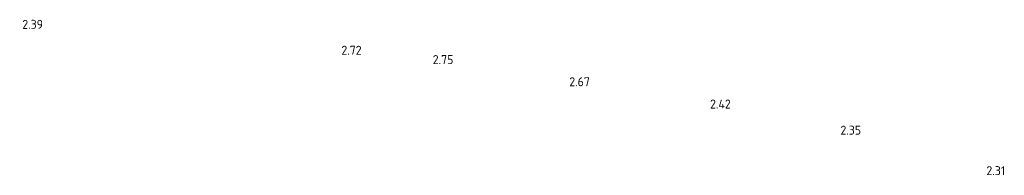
# Model space of a CAD drawing. Extents: x 142114 to 144568, y 416503 to 417776.
# Tile 22 of 33: x 143500 to 143697, y 417258 to 417290. Entities that reach past the tile are written whole.
import ezdxf
from ezdxf.enums import TextEntityAlignment as Align

# ---------------------------------------------------------------- set-up
doc = ezdxf.new("R2010")
doc.units = 0
doc.layers.add('B-ME-OG-HOOGTEPUNT-S', color=7, linetype='Continuous', lineweight=25)
doc.styles.add('NLCS-ISO-ANNOTATIVE-T18', font='NLCS-ISO.ttf', dxfattribs={"height": 1.8})

# ---------------------------------------------------------------- blocks, each defined once
blk = doc.blocks.new('SAL-HOOGTELABEL-SO')
at = {"color": 0, "linetype": 'ByBlock', "lineweight": -2, "style": 'NLCS-ISO-ANNOTATIVE-T18'}
blk.add_attdef('HOOGTE', text='', height=1.8, dxfattribs=at).set_placement((2.79, 0), align=Align.RIGHT)

msp = doc.modelspace()

# ---------------------------------------------------------------- block references
at = {"layer": 'B-ME-OG-HOOGTEPUNT-S'}
for p, values in [((143501.91, 417287.77, 2.39), {'HOOGTE': '2.39'}), ((143565.76, 417282.58, 2.72), {'HOOGTE': '2.72'}), ((143584.15, 417280.7, 2.75), {'HOOGTE': '2.75'}), ((143611.51, 417276.26, 2.67), {'HOOGTE': '2.67'}), ((143639.74, 417271.79, 2.42), {'HOOGTE': '2.42'}), ((143665.86, 417266.56, 2.35), {'HOOGTE': '2.35'}), ((143694.73, 417258.44, 2.31), {'HOOGTE': '2.31'})]:
    msp.add_blockref('SAL-HOOGTELABEL-SO', p, dxfattribs=at).add_auto_attribs(values)

doc.saveas('drawing.dxf')
